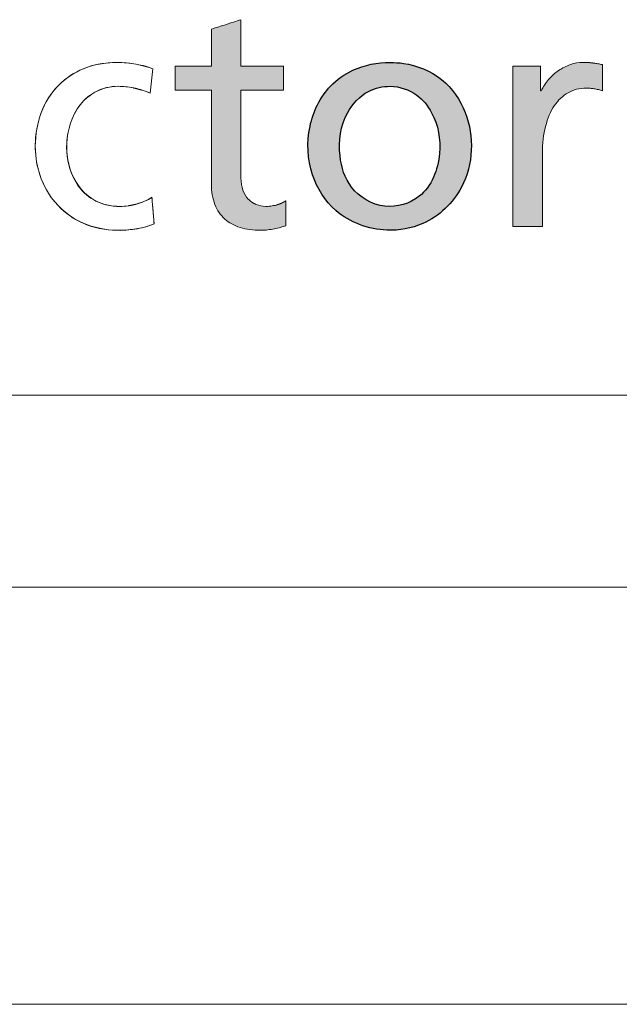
# Model space of a CAD drawing. Header units: millimetres. Extents: x 0 to 31548, y 0 to 22462.
# Tile 7 of 14: x 23105 to 23498, y 0 to 646. Entities that reach past the tile are written whole.
import ezdxf

# ---------------------------------------------------------------- set-up
doc = ezdxf.new("R2010")
doc.units = ezdxf.units.MM
doc.header["$LTSCALE"] = 0.25
doc.layers.add('FORMAT', color=7, linetype='Continuous')

# ---------------------------------------------------------------- blocks, each defined once
blk = doc.blocks.new('cajetin')
at = {"color": 7, "linetype": 'Continuous', "lineweight": 18}
for p, q in [((853.5, 7.5), (7.5, 7.5)), ((861, 0), (0, 0))]:
    blk.add_line(p, q, dxfattribs=at)
blk = doc.blocks.new('LOGO_sombreado')
at = {"linetype": 'Continuous'}
h = blk.add_hatch(color=7, dxfattribs=at)
edge = h.paths.add_edge_path(flags=0)
edge.add_spline(control_points=[(35.176, 2.112), (35.227, 2.066), (35.289, 2.033), (35.362, 2.01)], knot_values=[16, 16, 16, 16, 17, 17, 17, 17], weights=[1, 1, 1, 1], degree=3, periodic=0)
edge.add_spline(control_points=[(35.362, 2.01), (35.434, 1.988), (35.517, 1.977), (35.608, 1.977)], knot_values=[17, 17, 17, 17, 18, 18, 18, 18], weights=[1, 1, 1, 1], degree=3, periodic=0)
edge.add_arc((35.607, 2.685), 0.708, 270.0767, 276.8647)
edge.add_spline(control_points=[(35.692, 1.982), (35.719, 1.986), (35.746, 1.99), (35.771, 1.995)], knot_values=[0, 0, 0, 0, 1, 1, 1, 1], weights=[1, 1, 1, 1], degree=3, periodic=0)
edge.add_spline(control_points=[(35.771, 1.995), (35.797, 2), (35.822, 2.006), (35.845, 2.012)], knot_values=[1, 1, 1, 1, 2, 2, 2, 2], weights=[1, 1, 1, 1], degree=3, periodic=0)
edge.add_spline(control_points=[(35.845, 2.012), (35.868, 2.018), (35.889, 2.024), (35.909, 2.03)], knot_values=[2, 2, 2, 2, 3, 3, 3, 3], weights=[1, 1, 1, 1], degree=3, periodic=0)
edge.add_line((35.909, 2.03), (35.909, 2.331))
edge.add_arc((35.702, 2.648), 0.379, 295.495, 303.2205, ccw=False)
edge.add_spline(control_points=[(35.865, 2.306), (35.847, 2.297), (35.829, 2.29), (35.81, 2.284)], knot_values=[0, 0, 0, 0, 0.145933, 0.145933, 0.145933, 0.145933], weights=[1, 0.998226, 0.998226, 1], degree=3, periodic=0)
edge.add_spline(control_points=[(35.81, 2.284), (35.79, 2.278), (35.768, 2.273), (35.745, 2.269)], knot_values=[0.145933, 0.145933, 0.145933, 0.145933, 1.145933, 1.145933, 1.145933, 1.145933], weights=[1, 1, 1, 1], degree=3, periodic=0)
edge.add_spline(control_points=[(35.745, 2.269), (35.721, 2.265), (35.696, 2.263), (35.668, 2.263), (35.628, 2.263), (35.589, 2.271), (35.553, 2.286)], knot_values=[1.145933, 1.145933, 1.145933, 1.145933, 2.145933, 2.145933, 2.145933, 3.145933, 3.145933, 3.145933, 3.145933], weights=[1, 1, 1, 1, 1, 1, 1], degree=3, periodic=0)
edge.add_arc((35.658, 2.538), 0.273, 223.1491, 247.5061, ccw=False)
edge.add_spline(control_points=[(35.459, 2.351), (35.431, 2.38), (35.409, 2.416), (35.394, 2.459)], knot_values=[3.571043, 3.571043, 3.571043, 3.571043, 4.571043, 4.571043, 4.571043, 4.571043], weights=[1, 1, 1, 1], degree=3, periodic=0)
edge.add_spline(control_points=[(35.394, 2.459), (35.379, 2.501), (35.37, 2.55), (35.37, 2.606)], knot_values=[4.571043, 4.571043, 4.571043, 4.571043, 5.571043, 5.571043, 5.571043, 5.571043], weights=[1, 1, 1, 1], degree=3, periodic=0)
edge.add_line((35.37, 2.606), (35.37, 2.869))
edge.add_line((35.37, 2.869), (35.37, 3))
edge.add_line((35.37, 3), (35.37, 3.657))
edge.add_line((35.37, 3.657), (35.879, 3.657))
edge.add_line((35.879, 3.657), (35.879, 3.943))
edge.add_line((35.879, 3.943), (35.37, 3.943))
edge.add_line((35.37, 3.943), (35.37, 4.083))
edge.add_line((35.37, 4.083), (35.37, 4.5))
edge.add_line((35.37, 4.5), (35.282, 4.472))
edge.add_line((35.282, 4.472), (35.194, 4.444))
edge.add_line((35.194, 4.444), (35.105, 4.416))
edge.add_line((35.105, 4.416), (35.017, 4.387))
edge.add_line((35.017, 4.387), (35.017, 4.276))
edge.add_line((35.017, 4.276), (35.017, 3.943))
edge.add_line((35.017, 3.943), (34.584, 3.943))
edge.add_line((34.584, 3.943), (34.584, 3.657))
edge.add_line((34.584, 3.657), (35.017, 3.657))
edge.add_spline(control_points=[(35.017, 3.657), (35.017, 3.283), (35.017, 2.908), (35.017, 2.534), (35.017, 2.438), (35.031, 2.355), (35.058, 2.285)], knot_values=[13, 13, 13, 13, 14, 14, 14, 15, 15, 15, 15], weights=[1, 1, 1, 1, 1, 1, 1], degree=3, periodic=0)
edge.add_spline(control_points=[(35.058, 2.285), (35.085, 2.215), (35.125, 2.158), (35.176, 2.112)], knot_values=[15, 15, 15, 15, 16, 16, 16, 16], weights=[1, 1, 1, 1], degree=3, periodic=0)
h = blk.add_hatch(color=7, dxfattribs=at)
edge = h.paths.add_edge_path(flags=0)
edge.add_spline(control_points=[(35.176, 2.112), (35.227, 2.066), (35.289, 2.033), (35.362, 2.01)], knot_values=[16, 16, 16, 16, 17, 17, 17, 17], weights=[1, 1, 1, 1], degree=3, periodic=0)
edge.add_spline(control_points=[(35.362, 2.01), (35.434, 1.988), (35.517, 1.977), (35.608, 1.977)], knot_values=[17, 17, 17, 17, 18, 18, 18, 18], weights=[1, 1, 1, 1], degree=3, periodic=0)
edge.add_arc((35.607, 2.685), 0.708, 270.0767, 276.8647)
edge.add_spline(control_points=[(35.692, 1.982), (35.719, 1.986), (35.746, 1.99), (35.771, 1.995)], knot_values=[0, 0, 0, 0, 1, 1, 1, 1], weights=[1, 1, 1, 1], degree=3, periodic=0)
edge.add_spline(control_points=[(35.771, 1.995), (35.797, 2), (35.822, 2.006), (35.845, 2.012)], knot_values=[1, 1, 1, 1, 2, 2, 2, 2], weights=[1, 1, 1, 1], degree=3, periodic=0)
edge.add_spline(control_points=[(35.845, 2.012), (35.868, 2.018), (35.889, 2.024), (35.909, 2.03)], knot_values=[2, 2, 2, 2, 3, 3, 3, 3], weights=[1, 1, 1, 1], degree=3, periodic=0)
edge.add_line((35.909, 2.03), (35.909, 2.331))
edge.add_arc((35.702, 2.648), 0.379, 295.495, 303.2205, ccw=False)
edge.add_spline(control_points=[(35.865, 2.306), (35.847, 2.297), (35.829, 2.29), (35.81, 2.284)], knot_values=[0, 0, 0, 0, 0.145933, 0.145933, 0.145933, 0.145933], weights=[1, 0.998226, 0.998226, 1], degree=3, periodic=0)
edge.add_spline(control_points=[(35.81, 2.284), (35.79, 2.278), (35.768, 2.273), (35.745, 2.269)], knot_values=[0.145933, 0.145933, 0.145933, 0.145933, 1.145933, 1.145933, 1.145933, 1.145933], weights=[1, 1, 1, 1], degree=3, periodic=0)
edge.add_spline(control_points=[(35.745, 2.269), (35.721, 2.265), (35.696, 2.263), (35.668, 2.263), (35.628, 2.263), (35.589, 2.271), (35.553, 2.286)], knot_values=[1.145933, 1.145933, 1.145933, 1.145933, 2.145933, 2.145933, 2.145933, 3.145933, 3.145933, 3.145933, 3.145933], weights=[1, 1, 1, 1, 1, 1, 1], degree=3, periodic=0)
edge.add_arc((35.658, 2.538), 0.273, 223.1491, 247.5061, ccw=False)
edge.add_spline(control_points=[(35.459, 2.351), (35.431, 2.38), (35.409, 2.416), (35.394, 2.459)], knot_values=[3.571043, 3.571043, 3.571043, 3.571043, 4.571043, 4.571043, 4.571043, 4.571043], weights=[1, 1, 1, 1], degree=3, periodic=0)
edge.add_spline(control_points=[(35.394, 2.459), (35.379, 2.501), (35.37, 2.55), (35.37, 2.606)], knot_values=[4.571043, 4.571043, 4.571043, 4.571043, 5.571043, 5.571043, 5.571043, 5.571043], weights=[1, 1, 1, 1], degree=3, periodic=0)
edge.add_line((35.37, 2.606), (35.37, 2.869))
edge.add_line((35.37, 2.869), (35.37, 3))
edge.add_line((35.37, 3), (35.37, 3.657))
edge.add_line((35.37, 3.657), (35.879, 3.657))
edge.add_line((35.879, 3.657), (35.879, 3.943))
edge.add_line((35.879, 3.943), (35.37, 3.943))
edge.add_line((35.37, 3.943), (35.37, 4.083))
edge.add_line((35.37, 4.083), (35.37, 4.5))
edge.add_line((35.37, 4.5), (35.282, 4.472))
edge.add_line((35.282, 4.472), (35.194, 4.444))
edge.add_line((35.194, 4.444), (35.105, 4.416))
edge.add_line((35.105, 4.416), (35.017, 4.387))
edge.add_line((35.017, 4.387), (35.017, 4.276))
edge.add_line((35.017, 4.276), (35.017, 3.943))
edge.add_line((35.017, 3.943), (34.584, 3.943))
edge.add_line((34.584, 3.943), (34.584, 3.657))
edge.add_line((34.584, 3.657), (35.017, 3.657))
edge.add_spline(control_points=[(35.017, 3.657), (35.017, 3.283), (35.017, 2.908), (35.017, 2.534), (35.017, 2.438), (35.031, 2.355), (35.058, 2.285)], knot_values=[13, 13, 13, 13, 14, 14, 14, 15, 15, 15, 15], weights=[1, 1, 1, 1, 1, 1, 1], degree=3, periodic=0)
edge.add_spline(control_points=[(35.058, 2.285), (35.085, 2.215), (35.125, 2.158), (35.176, 2.112)], knot_values=[15, 15, 15, 15, 16, 16, 16, 16], weights=[1, 1, 1, 1], degree=3, periodic=0)
h = blk.add_hatch(color=7, dxfattribs=at)
edge = h.paths.add_edge_path(flags=0)
edge.add_spline(control_points=[(37.161, 3.988), (37.007, 3.988), (36.739, 3.939), (36.369, 3.677), (36.148, 3.218), (36.175, 2.651), (36.5, 2.133), (37.046, 1.933), (37.631, 2.036), (38.146, 2.523), (38.175, 3.287), (37.804, 3.823), (37.43, 3.973), (37.213, 3.988), (37.161, 3.988)], knot_values=[0, 0, 0, 0, 0.074474, 0.127248, 0.214785, 0.308474, 0.391274, 0.497362, 0.567922, 0.671021, 0.815362, 0.894331, 0.974753, 1, 1, 1, 1], weights=[1, 1, 1, 1, 1, 1, 1, 1, 1, 1, 1, 1, 1, 1, 1], degree=3, periodic=0)
edge = h.paths.add_edge_path(flags=0)
edge.add_spline(control_points=[(37.161, 3.702), (37.273, 3.7), (37.48, 3.633), (37.718, 3.333), (37.799, 2.875), (37.597, 2.354), (37.076, 2.201), (36.661, 2.448), (36.518, 2.908), (36.581, 3.355), (36.858, 3.656), (37.07, 3.704), (37.161, 3.702)], knot_values=[0, 0, 0, 0, 0.080851, 0.148117, 0.269406, 0.407124, 0.511209, 0.623148, 0.720084, 0.847873, 0.934722, 1, 1, 1, 1], weights=[1, 1, 1, 1, 1, 1, 1, 1, 1, 1, 1, 1, 1], degree=3, periodic=0)
h = blk.add_hatch(color=7, dxfattribs=at)
edge = h.paths.add_edge_path(flags=0)
edge.add_spline(control_points=[(39.648, 3.972), (39.631, 3.975), (39.614, 3.978), (39.596, 3.98)], knot_values=[5, 5, 5, 5, 6, 6, 6, 6], weights=[1, 1, 1, 1], degree=3, periodic=0)
edge.add_arc((39.482, 3.1), 0.888, 82.6144, 86.3459)
edge.add_spline(control_points=[(39.539, 3.986), (39.518, 3.987), (39.495, 3.988), (39.469, 3.988), (39.418, 3.988), (39.367, 3.979), (39.318, 3.963)], knot_values=[0, 0, 0, 0, 1, 1, 1, 2, 2, 2, 2], weights=[1, 1, 1, 1, 1, 1, 1], degree=3, periodic=0)
edge.add_spline(control_points=[(39.318, 3.963), (39.268, 3.946), (39.221, 3.922), (39.177, 3.892)], knot_values=[2, 2, 2, 2, 3, 3, 3, 3], weights=[1, 1, 1, 1], degree=3, periodic=0)
edge.add_spline(control_points=[(39.177, 3.892), (39.133, 3.861), (39.092, 3.825), (39.057, 3.783)], knot_values=[3, 3, 3, 3, 4, 4, 4, 4], weights=[1, 1, 1, 1], degree=3, periodic=0)
edge.add_spline(control_points=[(39.057, 3.783), (39.021, 3.742), (38.991, 3.695), (38.967, 3.646)], knot_values=[4, 4, 4, 4, 5, 5, 5, 5], weights=[1, 1, 1, 1], degree=3, periodic=0)
edge.add_line((38.967, 3.646), (38.96, 3.646))
edge.add_line((38.96, 3.646), (38.96, 3.943))
edge.add_line((38.96, 3.943), (38.629, 3.943))
edge.add_line((38.629, 3.943), (38.629, 2.023))
edge.add_line((38.629, 2.023), (38.982, 2.023))
edge.add_line((38.982, 2.023), (38.982, 2.896))
edge.add_spline(control_points=[(38.982, 2.896), (38.982, 3.017), (38.995, 3.126), (39.02, 3.222)], knot_values=[11, 11, 11, 11, 12, 12, 12, 12], weights=[1, 1, 1, 1], degree=3, periodic=0)
edge.add_spline(control_points=[(39.02, 3.222), (39.044, 3.318), (39.08, 3.401), (39.125, 3.469)], knot_values=[12, 12, 12, 12, 13, 13, 13, 13], weights=[1, 1, 1, 1], degree=3, periodic=0)
edge.add_spline(control_points=[(39.125, 3.469), (39.171, 3.537), (39.227, 3.589), (39.291, 3.625)], knot_values=[13, 13, 13, 13, 14, 14, 14, 14], weights=[1, 1, 1, 1], degree=3, periodic=0)
edge.add_spline(control_points=[(39.291, 3.625), (39.354, 3.661), (39.427, 3.68), (39.506, 3.68)], knot_values=[14, 14, 14, 14, 15, 15, 15, 15], weights=[1, 1, 1, 1], degree=3, periodic=0)
edge.add_arc((39.506, 2.978), 0.702, 86.1657, 90.0062, ccw=False)
edge.add_spline(control_points=[(39.553, 3.678), (39.569, 3.677), (39.586, 3.675), (39.602, 3.673)], knot_values=[0, 0, 0, 0, 1, 1, 1, 1], weights=[1, 1, 1, 1], degree=3, periodic=0)
edge.add_spline(control_points=[(39.602, 3.673), (39.619, 3.67), (39.636, 3.667), (39.653, 3.662)], knot_values=[1, 1, 1, 1, 2, 2, 2, 2], weights=[1, 1, 1, 1], degree=3, periodic=0)
edge.add_spline(control_points=[(39.653, 3.662), (39.669, 3.658), (39.686, 3.652), (39.701, 3.646)], knot_values=[2, 2, 2, 2, 3, 3, 3, 3], weights=[1, 1, 1, 1], degree=3, periodic=0)
edge.add_line((39.701, 3.646), (39.701, 3.962))
edge.add_line((39.701, 3.962), (39.648, 3.972))
h = blk.add_hatch(color=7, dxfattribs=at)
edge = h.paths.add_edge_path(flags=0)
edge.add_spline(control_points=[(39.648, 3.972), (39.631, 3.975), (39.614, 3.978), (39.596, 3.98)], knot_values=[5, 5, 5, 5, 6, 6, 6, 6], weights=[1, 1, 1, 1], degree=3, periodic=0)
edge.add_arc((39.482, 3.1), 0.888, 82.6144, 86.3459)
edge.add_spline(control_points=[(39.539, 3.986), (39.518, 3.987), (39.495, 3.988), (39.469, 3.988), (39.418, 3.988), (39.367, 3.979), (39.318, 3.963)], knot_values=[0, 0, 0, 0, 1, 1, 1, 2, 2, 2, 2], weights=[1, 1, 1, 1, 1, 1, 1], degree=3, periodic=0)
edge.add_spline(control_points=[(39.318, 3.963), (39.268, 3.946), (39.221, 3.922), (39.177, 3.892)], knot_values=[2, 2, 2, 2, 3, 3, 3, 3], weights=[1, 1, 1, 1], degree=3, periodic=0)
edge.add_spline(control_points=[(39.177, 3.892), (39.133, 3.861), (39.092, 3.825), (39.057, 3.783)], knot_values=[3, 3, 3, 3, 4, 4, 4, 4], weights=[1, 1, 1, 1], degree=3, periodic=0)
edge.add_spline(control_points=[(39.057, 3.783), (39.021, 3.742), (38.991, 3.695), (38.967, 3.646)], knot_values=[4, 4, 4, 4, 5, 5, 5, 5], weights=[1, 1, 1, 1], degree=3, periodic=0)
edge.add_line((38.967, 3.646), (38.96, 3.646))
edge.add_line((38.96, 3.646), (38.96, 3.943))
edge.add_line((38.96, 3.943), (38.629, 3.943))
edge.add_line((38.629, 3.943), (38.629, 2.023))
edge.add_line((38.629, 2.023), (38.982, 2.023))
edge.add_line((38.982, 2.023), (38.982, 2.896))
edge.add_spline(control_points=[(38.982, 2.896), (38.982, 3.017), (38.995, 3.126), (39.02, 3.222)], knot_values=[11, 11, 11, 11, 12, 12, 12, 12], weights=[1, 1, 1, 1], degree=3, periodic=0)
edge.add_spline(control_points=[(39.02, 3.222), (39.044, 3.318), (39.08, 3.401), (39.125, 3.469)], knot_values=[12, 12, 12, 12, 13, 13, 13, 13], weights=[1, 1, 1, 1], degree=3, periodic=0)
edge.add_spline(control_points=[(39.125, 3.469), (39.171, 3.537), (39.227, 3.589), (39.291, 3.625)], knot_values=[13, 13, 13, 13, 14, 14, 14, 14], weights=[1, 1, 1, 1], degree=3, periodic=0)
edge.add_spline(control_points=[(39.291, 3.625), (39.354, 3.661), (39.427, 3.68), (39.506, 3.68)], knot_values=[14, 14, 14, 14, 15, 15, 15, 15], weights=[1, 1, 1, 1], degree=3, periodic=0)
edge.add_arc((39.506, 2.978), 0.702, 86.1657, 90.0062, ccw=False)
edge.add_spline(control_points=[(39.553, 3.678), (39.569, 3.677), (39.586, 3.675), (39.602, 3.673)], knot_values=[0, 0, 0, 0, 1, 1, 1, 1], weights=[1, 1, 1, 1], degree=3, periodic=0)
edge.add_spline(control_points=[(39.602, 3.673), (39.619, 3.67), (39.636, 3.667), (39.653, 3.662)], knot_values=[1, 1, 1, 1, 2, 2, 2, 2], weights=[1, 1, 1, 1], degree=3, periodic=0)
edge.add_spline(control_points=[(39.653, 3.662), (39.669, 3.658), (39.686, 3.652), (39.701, 3.646)], knot_values=[2, 2, 2, 2, 3, 3, 3, 3], weights=[1, 1, 1, 1], degree=3, periodic=0)
edge.add_line((39.701, 3.646), (39.701, 3.962))
edge.add_line((39.701, 3.962), (39.648, 3.972))
at = {"color": 7, "linetype": 'Continuous', "lineweight": 18}
for p, q in [((34.315, 3.913), (34.285, 3.62)), ((35.37, 2.606), (35.37, 2.869)), ((34.304, 2.372), (34.331, 2.056)), ((0, 0), (72.5, 0))]:
    blk.add_line(p, q, dxfattribs=at)
for centre, radius, start, end in [((39.506, 2.978), 0.702, 86.1657, 90.0062), ((33.857, 2.912), 0.931, 223.2954, 246.689), ((33.888, 3.792), 1.814, 269.9252, 273.1729), ((35.607, 2.685), 0.708, 270.0767, 276.8647)]:
    blk.add_arc(centre, radius, start, end, dxfattribs=at)
at = {"color": 8, "linetype": 'Continuous', "lineweight": 0}
for points, degree in [([(35.37, 4.5), (35.341, 4.491), (35.311, 4.482), (35.282, 4.472)], 3), ([(35.37, 4.083), (35.37, 4.222), (35.37, 4.361), (35.37, 4.5)], 3), ([(35.105, 4.416), (35.076, 4.406), (35.046, 4.397), (35.017, 4.387)], 3), ([(35.017, 4.387), (35.017, 4.35), (35.017, 4.313), (35.017, 4.276)], 3), ([(35.194, 4.444), (35.164, 4.434), (35.135, 4.425), (35.105, 4.416)], 3), ([(35.282, 4.472), (35.252, 4.463), (35.223, 4.453), (35.194, 4.444)], 3), ([(35.017, 4.276), (35.017, 4.165), (35.017, 4.054), (35.017, 3.943)], 3), ([(35.37, 3.943), (35.37, 3.99), (35.37, 4.036), (35.37, 4.083)], 3), ([(34.116, 3.966), (34.078, 3.973), (34.038, 3.978), (33.999, 3.982)], 3), ([(34.226, 3.943), (34.192, 3.952), (34.155, 3.96), (34.116, 3.966)], 3), ([(34.315, 3.913), (34.29, 3.924), (34.259, 3.934), (34.226, 3.943)], 3), ([(34.285, 3.62), (34.295, 3.717), (34.305, 3.815), (34.315, 3.913)], 3), ([(35.017, 3.943), (34.873, 3.943), (34.728, 3.943), (34.584, 3.943)], 3), ([(34.584, 3.943), (34.584, 3.848), (34.584, 3.752), (34.584, 3.657)], 3), ([(35.879, 3.943), (35.71, 3.943), (35.54, 3.943), (35.37, 3.943)], 3), ([(35.879, 3.657), (35.879, 3.752), (35.879, 3.848), (35.879, 3.943)], 3), ([(38.96, 3.943), (38.85, 3.943), (38.739, 3.943), (38.629, 3.943)], 3), ([(38.629, 3.943), (38.629, 3.303), (38.629, 2.663), (38.629, 2.023)], 3), ([(38.96, 3.646), (38.96, 3.745), (38.96, 3.844), (38.96, 3.943)], 3), ([(39.318, 3.963), (39.268, 3.946), (39.221, 3.922), (39.177, 3.892)], 3), ([(39.648, 3.972), (39.631, 3.975), (39.614, 3.978), (39.596, 3.98)], 3), ([(39.701, 3.962), (39.684, 3.965), (39.666, 3.969), (39.648, 3.972)], 3), ([(39.701, 3.646), (39.701, 3.751), (39.701, 3.856), (39.701, 3.962)], 3), ([(39.057, 3.783), (39.021, 3.742), (38.991, 3.695), (38.967, 3.646)], 3), ([(39.177, 3.892), (39.133, 3.861), (39.092, 3.825), (39.057, 3.783)], 3), ([(33.176, 3.705), (33.091, 3.615), (33.024, 3.508), (32.978, 3.386)], 3), ([(33.99, 3.697), (34.02, 3.694), (34.052, 3.689), (34.085, 3.682)], 3), ([(39.291, 3.625), (39.354, 3.661), (39.427, 3.68), (39.506, 3.68)], 3), ([(39.553, 3.678), (39.569, 3.677), (39.586, 3.675), (39.602, 3.673)], 3), ([(39.602, 3.673), (39.619, 3.67), (39.636, 3.667), (39.653, 3.662)], 3), ([(39.653, 3.662), (39.669, 3.658), (39.686, 3.652), (39.701, 3.646)], 3), ([(33.444, 3.48), (33.497, 3.547), (33.561, 3.602), (33.638, 3.641)], 3), ([(34.184, 3.656), (34.218, 3.646), (34.251, 3.634), (34.285, 3.62)], 3), ([(34.584, 3.657), (34.728, 3.657), (34.873, 3.657), (35.017, 3.657)], 3), ([(35.37, 3), (35.37, 3.219), (35.37, 3.438), (35.37, 3.657)], 3), ([(35.37, 3.657), (35.54, 3.657), (35.71, 3.657), (35.879, 3.657)], 3), ([(38.967, 3.646), (38.965, 3.646), (38.962, 3.646), (38.96, 3.646)], 3), ([(39.125, 3.469), (39.171, 3.537), (39.227, 3.589), (39.291, 3.625)], 3), ([(33.325, 3.249), (33.352, 3.334), (33.392, 3.413), (33.444, 3.48)], 3), ([(39.02, 3.222), (39.044, 3.318), (39.08, 3.401), (39.125, 3.469)], 3), ([(38.982, 2.896), (38.982, 3.017), (38.995, 3.126), (39.02, 3.222)], 3), ([(35.37, 2.869), (35.37, 2.934), (35.37, 3)], 2), ([(38.982, 2.023), (38.982, 2.314), (38.982, 2.605), (38.982, 2.896)], 3), ([(33.433, 2.495), (33.381, 2.563), (33.344, 2.642), (33.32, 2.726)], 3), ([(35.394, 2.459), (35.379, 2.501), (35.37, 2.55), (35.37, 2.606)], 3), ([(32.979, 2.594), (33.025, 2.473), (33.093, 2.365), (33.179, 2.274)], 3), ([(33.631, 2.328), (33.55, 2.368), (33.484, 2.426), (33.433, 2.495)], 3), ([(34.304, 2.372), (34.277, 2.354), (34.247, 2.339), (34.215, 2.325)], 3), ([(34.311, 2.293), (34.308, 2.32), (34.306, 2.346), (34.304, 2.372)], 3), ([(35.459, 2.351), (35.431, 2.38), (35.409, 2.416), (35.394, 2.459)], 3), ([(34.215, 2.325), (34.184, 2.311), (34.151, 2.3), (34.118, 2.291)], 3), ([(34.317, 2.214), (34.315, 2.241), (34.313, 2.267), (34.311, 2.293)], 3), ([(35.058, 2.285), (35.085, 2.215), (35.125, 2.158), (35.176, 2.112)], 3), ([(35.81, 2.284), (35.79, 2.278), (35.768, 2.273), (35.745, 2.269)], 3), ([(35.909, 2.03), (35.909, 2.13), (35.909, 2.231), (35.909, 2.331)], 3), ([(34.324, 2.135), (34.322, 2.162), (34.319, 2.188), (34.317, 2.214)], 3), ([(34.331, 2.056), (34.328, 2.083), (34.326, 2.109), (34.324, 2.135)], 3), ([(33.489, 2.057), (33.607, 2.006), (33.741, 1.977), (33.886, 1.977)], 3), ([(34.101, 1.991), (34.139, 1.997), (34.178, 2.005), (34.217, 2.015)], 3), ([(34.217, 2.015), (34.256, 2.026), (34.294, 2.039), (34.331, 2.056)], 3), ([(35.176, 2.112), (35.227, 2.066), (35.289, 2.033), (35.362, 2.01)], 3), ([(35.362, 2.01), (35.434, 1.988), (35.517, 1.977), (35.608, 1.977)], 3), ([(35.771, 1.995), (35.797, 2), (35.822, 2.006), (35.845, 2.012)], 3), ([(35.845, 2.012), (35.868, 2.018), (35.889, 2.024), (35.909, 2.03)], 3), ([(38.629, 2.023), (38.747, 2.023), (38.865, 2.023), (38.982, 2.023)], 3), ([(33.989, 1.98), (34.025, 1.982), (34.063, 1.986), (34.101, 1.991)], 3), ([(35.692, 1.982), (35.719, 1.986), (35.746, 1.99), (35.771, 1.995)], 3)]:
    blk.add_open_spline(points, degree=degree, dxfattribs=at)
at = {"color": 7, "linetype": 'Continuous', "lineweight": 0}
for points, knots in [([(34.315, 3.913), (34.079, 3.994), (33.648, 4.032), (33.128, 3.724), (32.875, 3.214), (32.908, 2.624), (33.362, 1.977), (33.997, 1.916), (34.331, 2.056)], [0, 0, 0, 0, 0.189442, 0.304437, 0.433405, 0.598153, 0.723513, 1, 1, 1, 1]), ([(34.285, 3.62), (34.128, 3.682), (33.829, 3.756), (33.411, 3.522), (33.255, 3.102), (33.303, 2.642), (33.66, 2.197), (34.114, 2.254), (34.304, 2.372)], [0, 0, 0, 0, 0.179222, 0.292259, 0.464623, 0.607238, 0.760264, 1, 1, 1, 1])]:
    blk.add_open_spline(points, degree=3, knots=knots, dxfattribs=at)
at = {"color": 8, "linetype": 'Continuous', "lineweight": 0}
for points, knots in [([(33.999, 3.982), (33.96, 3.986), (33.922, 3.988), (33.886, 3.988), (33.739, 3.988), (33.604, 3.962), (33.366, 3.865), (33.262, 3.794), (33.176, 3.705)], [16.091643, 16.091643, 16.091643, 16.091643, 17.091643, 17.091643, 17.091643, 18.091643, 18.091643, 19.091643, 19.091643, 19.091643, 19.091643]), ([(39.539, 3.986), (39.518, 3.987), (39.495, 3.988), (39.469, 3.988), (39.418, 3.988), (39.367, 3.979), (39.318, 3.963)], [0, 0, 0, 0, 1, 1, 1, 2, 2, 2, 2]), ([(33.638, 3.641), (33.714, 3.68), (33.802, 3.702), (33.901, 3.702), (33.929, 3.702), (33.959, 3.701), (33.99, 3.697)], [8, 8, 8, 8, 9, 9, 9, 10, 10, 10, 10]), ([(35.017, 3.657), (35.017, 3.283), (35.017, 2.908), (35.017, 2.534), (35.017, 2.438), (35.031, 2.355), (35.058, 2.285)], [13, 13, 13, 13, 14, 14, 14, 15, 15, 15, 15]), ([(32.978, 3.386), (32.932, 3.265), (32.907, 3.129), (32.907, 2.983), (32.907, 2.845), (32.932, 2.714), (32.979, 2.594)], [20.091643, 20.091643, 20.091643, 20.091643, 21.091643, 21.091643, 21.091643, 22.091643, 22.091643, 22.091643, 22.091643]), ([(33.32, 2.726), (33.295, 2.809), (33.284, 2.897), (33.284, 2.983), (33.284, 3.074), (33.298, 3.165), (33.325, 3.249)], [4, 4, 4, 4, 5, 5, 5, 6, 6, 6, 6]), ([(34.019, 2.27), (33.986, 2.266), (33.954, 2.263), (33.924, 2.263), (33.81, 2.263), (33.713, 2.287), (33.631, 2.328)], [0, 0, 0, 0, 1, 1, 1, 2, 2, 2, 2]), ([(35.745, 2.269), (35.721, 2.265), (35.696, 2.263), (35.668, 2.263), (35.628, 2.263), (35.589, 2.271), (35.553, 2.286)], [1.145933, 1.145933, 1.145933, 1.145933, 2.145933, 2.145933, 2.145933, 3.145933, 3.145933, 3.145933, 3.145933])]:
    blk.add_open_spline(points, degree=3, knots=knots, dxfattribs=at)
for points, weights in [([(39.596, 3.98), (39.577, 3.983), (39.558, 3.985), (39.539, 3.986)], [1, 0.999646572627, 0.999646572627, 1]), ([(34.085, 3.682), (34.118, 3.675), (34.151, 3.666), (34.184, 3.656)], [1, 0.999300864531, 0.999300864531, 1]), ([(34.118, 2.291), (34.085, 2.282), (34.052, 2.275), (34.019, 2.27)], [1, 0.998576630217, 0.998576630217, 1]), ([(35.553, 2.286), (35.517, 2.301), (35.485, 2.323), (35.459, 2.351)], [1, 0.984996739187, 0.984996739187, 1]), ([(35.865, 2.306), (35.847, 2.297), (35.829, 2.29), (35.81, 2.284)], [1, 0.998226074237, 0.998226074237, 1]), ([(35.909, 2.331), (35.895, 2.321), (35.88, 2.313), (35.865, 2.306)], [1, 0.99848548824, 0.99848548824, 1])]:
    blk.add_rational_spline(points, weights, degree=3, dxfattribs=at)
at = {"layer": 'FORMAT', "color": 7}
for points, knots in [([(37.161, 3.988), (37.007, 3.988), (36.739, 3.939), (36.369, 3.677), (36.148, 3.218), (36.175, 2.651), (36.5, 2.133), (37.046, 1.933), (37.631, 2.036), (38.146, 2.523), (38.175, 3.287), (37.804, 3.823), (37.43, 3.973), (37.213, 3.988), (37.161, 3.988)], [0, 0, 0, 0, 0.074474, 0.127248, 0.214785, 0.308474, 0.391274, 0.497362, 0.567922, 0.671021, 0.815362, 0.894331, 0.974753, 1, 1, 1, 1]), ([(37.161, 3.702), (37.07, 3.704), (36.858, 3.656), (36.581, 3.355), (36.518, 2.908), (36.661, 2.448), (37.076, 2.201), (37.597, 2.354), (37.799, 2.875), (37.718, 3.333), (37.48, 3.633), (37.273, 3.7), (37.161, 3.702)], [0, 0, 0, 0, 0.065278, 0.152127, 0.279916, 0.376852, 0.488791, 0.592876, 0.730594, 0.851883, 0.919149, 1, 1, 1, 1])]:
    blk.add_open_spline(points, degree=3, knots=knots, dxfattribs=at)

msp = doc.modelspace()

# ---------------------------------------------------------------- linework, layer by layer
at = {"color": 7, "linetype": 'Continuous', "lineweight": 18}
msp.add_line((21311.43, 273.93), (31172.75, 273.93), dxfattribs=at)

# ---------------------------------------------------------------- block references
at = {"xscale": 36.5234375, "yscale": 36.5234375, "zscale": 36.5234375}
msp.add_blockref('cajetin', (0, 0), dxfattribs=at)
at = {"color": 7, "linetype": 'Continuous', "xscale": 54.78515625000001, "yscale": 54.78515625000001, "zscale": 54.78515625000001}
msp.add_blockref('LOGO_sombreado', (21311.95, 399.82), dxfattribs=at)

doc.saveas('drawing.dxf')
